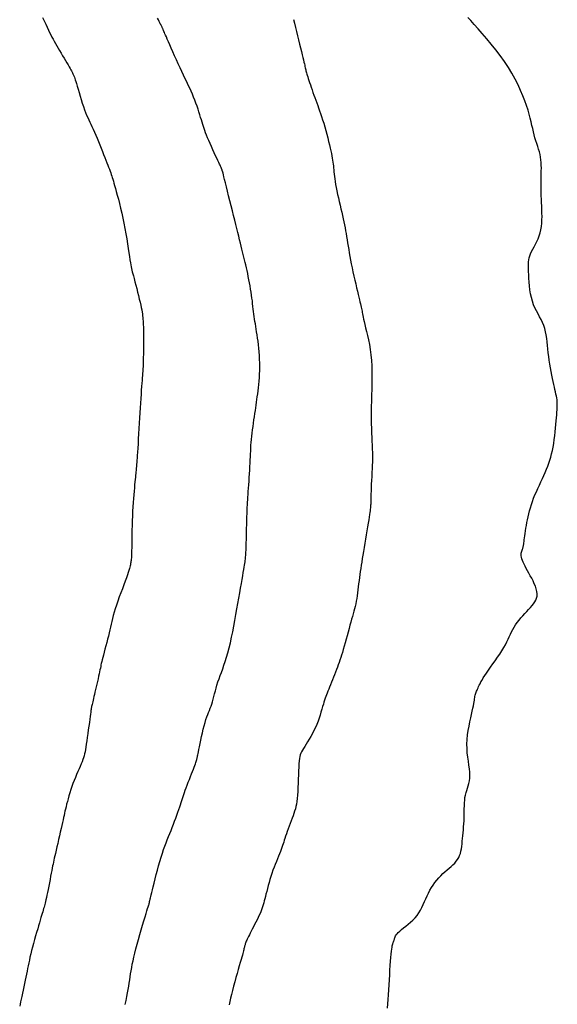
# Model space of a CAD drawing. Header units: millimetres. Extents: x 32690613 to 32693367, y 5343692 to 5344708.
# Tile 119 of 256: x 32692240 to 32692251, y 5344095 to 5344115. Entities that reach past the tile are written whole.
import ezdxf

# ---------------------------------------------------------------- set-up
doc = ezdxf.new("R2010")
doc.units = ezdxf.units.MM
doc.header["$LTSCALE"] = 20
for name, color, linetype in [('02-DGM_HL_494.50', 132, 'Continuous'), ('02-DGM_HL_495.00', 142, 'Continuous'), ('02-DGM_HL_495.50', 152, 'Continuous'), ('02-DGM_HL_496.00', 162, 'Continuous')]:
    doc.layers.add(name, color=color, linetype=linetype)

msp = doc.modelspace()

# ---------------------------------------------------------------- linework, layer by layer
at = {"layer": '02-DGM_HL_494.50', "elevation": 494.5, "flags": 128}
msp.add_lwpolyline([(32692248.003, 5344094.752), (32692248.01, 5344094.841), (32692248.017, 5344094.935), (32692248.024, 5344095.031), (32692248.03, 5344095.131), (32692248.036, 5344095.234), (32692248.042, 5344095.337), (32692248.049, 5344095.439), (32692248.055, 5344095.537), (32692248.062, 5344095.631), (32692248.068, 5344095.719), (32692248.074, 5344095.798), (32692248.08, 5344095.866), (32692248.086, 5344095.923), (32692248.091, 5344095.969), (32692248.097, 5344096.006), (32692248.102, 5344096.035), (32692248.106, 5344096.057), (32692248.111, 5344096.074), (32692248.115, 5344096.087), (32692248.119, 5344096.098), (32692248.123, 5344096.107), (32692248.126, 5344096.116), (32692248.129, 5344096.124), (32692248.132, 5344096.133), (32692248.135, 5344096.142), (32692248.138, 5344096.151), (32692248.142, 5344096.162), (32692248.145, 5344096.173), (32692248.149, 5344096.187), (32692248.154, 5344096.202), (32692248.161, 5344096.22), (32692248.171, 5344096.239), (32692248.185, 5344096.26), (32692248.203, 5344096.284), (32692248.226, 5344096.31), (32692248.256, 5344096.338), (32692248.292, 5344096.369), (32692248.334, 5344096.403), (32692248.379, 5344096.439), (32692248.427, 5344096.478), (32692248.476, 5344096.52), (32692248.524, 5344096.564), (32692248.57, 5344096.612), (32692248.612, 5344096.662), (32692248.649, 5344096.715), (32692248.682, 5344096.77), (32692248.712, 5344096.827), (32692248.739, 5344096.886), (32692248.765, 5344096.945), (32692248.79, 5344097.004), (32692248.817, 5344097.063), (32692248.845, 5344097.121), (32692248.875, 5344097.178), (32692248.908, 5344097.233), (32692248.943, 5344097.286), (32692248.979, 5344097.338), (32692249.018, 5344097.387), (32692249.058, 5344097.434), (32692249.099, 5344097.478), (32692249.142, 5344097.521), (32692249.185, 5344097.56), (32692249.228, 5344097.597), (32692249.27, 5344097.633), (32692249.311, 5344097.668), (32692249.349, 5344097.703), (32692249.385, 5344097.738), (32692249.417, 5344097.774), (32692249.445, 5344097.812), (32692249.468, 5344097.851), (32692249.486, 5344097.893), (32692249.501, 5344097.937), (32692249.512, 5344097.983), (32692249.521, 5344098.031), (32692249.529, 5344098.081), (32692249.535, 5344098.133), (32692249.541, 5344098.187), (32692249.546, 5344098.243), (32692249.552, 5344098.3), (32692249.558, 5344098.359), (32692249.563, 5344098.419), (32692249.568, 5344098.481), (32692249.572, 5344098.543), (32692249.576, 5344098.605), (32692249.578, 5344098.668), (32692249.58, 5344098.73), (32692249.581, 5344098.792), (32692249.582, 5344098.854), (32692249.583, 5344098.914), (32692249.586, 5344098.973), (32692249.59, 5344099.029), (32692249.596, 5344099.084), (32692249.605, 5344099.136), (32692249.617, 5344099.185), (32692249.631, 5344099.232), (32692249.646, 5344099.279), (32692249.661, 5344099.326), (32692249.675, 5344099.374), (32692249.686, 5344099.425), (32692249.693, 5344099.48), (32692249.696, 5344099.54), (32692249.693, 5344099.605), (32692249.686, 5344099.676), (32692249.676, 5344099.752), (32692249.665, 5344099.832), (32692249.654, 5344099.916), (32692249.644, 5344100.003), (32692249.638, 5344100.092), (32692249.636, 5344100.184), (32692249.641, 5344100.277), (32692249.65, 5344100.37), (32692249.663, 5344100.462), (32692249.679, 5344100.552), (32692249.696, 5344100.638), (32692249.714, 5344100.719), (32692249.731, 5344100.794), (32692249.746, 5344100.861), (32692249.759, 5344100.92), (32692249.769, 5344100.971), (32692249.776, 5344101.015), (32692249.783, 5344101.053), (32692249.788, 5344101.086), (32692249.792, 5344101.115), (32692249.796, 5344101.14), (32692249.8, 5344101.163), (32692249.805, 5344101.185), (32692249.811, 5344101.206), (32692249.818, 5344101.227), (32692249.825, 5344101.247), (32692249.834, 5344101.268), (32692249.843, 5344101.289), (32692249.853, 5344101.312), (32692249.864, 5344101.336), (32692249.876, 5344101.363), (32692249.89, 5344101.392), (32692249.906, 5344101.424), (32692249.924, 5344101.46), (32692249.946, 5344101.499), (32692249.971, 5344101.542), (32692250.001, 5344101.59), (32692250.036, 5344101.643), (32692250.076, 5344101.702), (32692250.12, 5344101.764), (32692250.166, 5344101.83), (32692250.214, 5344101.897), (32692250.262, 5344101.966), (32692250.309, 5344102.034), (32692250.353, 5344102.1), (32692250.392, 5344102.165), (32692250.426, 5344102.225), (32692250.455, 5344102.283), (32692250.482, 5344102.337), (32692250.506, 5344102.389), (32692250.529, 5344102.44), (32692250.552, 5344102.489), (32692250.577, 5344102.538), (32692250.605, 5344102.586), (32692250.636, 5344102.634), (32692250.67, 5344102.682), (32692250.707, 5344102.729), (32692250.746, 5344102.776), (32692250.785, 5344102.822), (32692250.825, 5344102.867), (32692250.865, 5344102.91), (32692250.903, 5344102.952), (32692250.94, 5344102.991), (32692250.973, 5344103.03), (32692251.004, 5344103.068), (32692251.03, 5344103.105), (32692251.051, 5344103.144), (32692251.067, 5344103.184), (32692251.076, 5344103.226), (32692251.078, 5344103.271), (32692251.073, 5344103.32), (32692251.06, 5344103.371), (32692251.042, 5344103.425), (32692251.02, 5344103.479), (32692250.994, 5344103.535), (32692250.966, 5344103.59), (32692250.937, 5344103.643), (32692250.909, 5344103.696), (32692250.882, 5344103.745), (32692250.856, 5344103.793), (32692250.832, 5344103.837), (32692250.811, 5344103.879), (32692250.793, 5344103.919), (32692250.777, 5344103.956), (32692250.765, 5344103.991), (32692250.757, 5344104.023), (32692250.753, 5344104.053), (32692250.751, 5344104.081), (32692250.753, 5344104.106), (32692250.757, 5344104.129), (32692250.762, 5344104.15), (32692250.768, 5344104.169), (32692250.775, 5344104.187), (32692250.781, 5344104.202), (32692250.786, 5344104.216), (32692250.79, 5344104.23), (32692250.794, 5344104.244), (32692250.798, 5344104.258), (32692250.801, 5344104.275), (32692250.804, 5344104.295), (32692250.807, 5344104.319), (32692250.811, 5344104.348), (32692250.815, 5344104.382), (32692250.82, 5344104.421), (32692250.826, 5344104.465), (32692250.832, 5344104.513), (32692250.84, 5344104.565), (32692250.848, 5344104.619), (32692250.857, 5344104.676), (32692250.867, 5344104.734), (32692250.879, 5344104.793), (32692250.891, 5344104.853), (32692250.906, 5344104.915), (32692250.921, 5344104.977), (32692250.939, 5344105.041), (32692250.959, 5344105.105), (32692250.981, 5344105.17), (32692251.006, 5344105.236), (32692251.033, 5344105.303), (32692251.062, 5344105.37), (32692251.092, 5344105.438), (32692251.124, 5344105.505), (32692251.155, 5344105.572), (32692251.186, 5344105.639), (32692251.217, 5344105.704), (32692251.245, 5344105.768), (32692251.272, 5344105.831), (32692251.296, 5344105.894), (32692251.319, 5344105.956), (32692251.34, 5344106.018), (32692251.359, 5344106.082), (32692251.376, 5344106.148), (32692251.392, 5344106.216), (32692251.406, 5344106.288), (32692251.418, 5344106.363), (32692251.43, 5344106.442), (32692251.44, 5344106.521), (32692251.449, 5344106.6), (32692251.457, 5344106.678), (32692251.464, 5344106.754), (32692251.47, 5344106.825), (32692251.476, 5344106.891), (32692251.481, 5344106.95), (32692251.485, 5344107.004), (32692251.489, 5344107.053), (32692251.491, 5344107.098), (32692251.492, 5344107.14), (32692251.492, 5344107.18), (32692251.49, 5344107.218), (32692251.487, 5344107.257), (32692251.481, 5344107.296), (32692251.474, 5344107.336), (32692251.465, 5344107.378), (32692251.456, 5344107.422), (32692251.444, 5344107.47), (32692251.432, 5344107.52), (32692251.42, 5344107.575), (32692251.406, 5344107.635), (32692251.393, 5344107.699), (32692251.379, 5344107.768), (32692251.365, 5344107.84), (32692251.351, 5344107.916), (32692251.338, 5344107.993), (32692251.326, 5344108.071), (32692251.315, 5344108.149), (32692251.306, 5344108.227), (32692251.297, 5344108.303), (32692251.29, 5344108.378), (32692251.282, 5344108.451), (32692251.274, 5344108.522), (32692251.263, 5344108.591), (32692251.251, 5344108.659), (32692251.234, 5344108.724), (32692251.214, 5344108.787), (32692251.19, 5344108.847), (32692251.161, 5344108.907), (32692251.13, 5344108.965), (32692251.098, 5344109.024), (32692251.065, 5344109.085), (32692251.034, 5344109.148), (32692251.006, 5344109.214), (32692250.98, 5344109.284), (32692250.96, 5344109.359), (32692250.943, 5344109.438), (32692250.931, 5344109.519), (32692250.921, 5344109.6), (32692250.914, 5344109.679), (32692250.909, 5344109.756), (32692250.906, 5344109.829), (32692250.903, 5344109.895), (32692250.901, 5344109.953), (32692250.899, 5344110.006), (32692250.9, 5344110.053), (32692250.902, 5344110.096), (32692250.907, 5344110.137), (32692250.915, 5344110.177), (32692250.926, 5344110.218), (32692250.942, 5344110.259), (32692250.963, 5344110.304), (32692250.987, 5344110.352), (32692251.014, 5344110.402), (32692251.042, 5344110.455), (32692251.07, 5344110.51), (32692251.096, 5344110.568), (32692251.12, 5344110.628), (32692251.14, 5344110.69), (32692251.155, 5344110.754), (32692251.166, 5344110.82), (32692251.173, 5344110.888), (32692251.176, 5344110.957), (32692251.178, 5344111.026), (32692251.177, 5344111.097), (32692251.175, 5344111.168), (32692251.172, 5344111.239), (32692251.169, 5344111.311), (32692251.167, 5344111.382), (32692251.164, 5344111.452), (32692251.162, 5344111.522), (32692251.161, 5344111.591), (32692251.16, 5344111.658), (32692251.159, 5344111.723), (32692251.16, 5344111.787), (32692251.161, 5344111.849), (32692251.163, 5344111.908), (32692251.164, 5344111.966), (32692251.165, 5344112.023), (32692251.164, 5344112.079), (32692251.162, 5344112.134), (32692251.157, 5344112.189), (32692251.149, 5344112.244), (32692251.138, 5344112.299), (32692251.124, 5344112.354), (32692251.108, 5344112.41), (32692251.09, 5344112.467), (32692251.072, 5344112.525), (32692251.053, 5344112.583), (32692251.034, 5344112.643), (32692251.017, 5344112.704), (32692251.001, 5344112.767), (32692250.987, 5344112.832), (32692250.971, 5344112.9), (32692250.955, 5344112.971), (32692250.937, 5344113.046), (32692250.916, 5344113.127), (32692250.892, 5344113.213), (32692250.862, 5344113.305), (32692250.827, 5344113.403), (32692250.786, 5344113.508), (32692250.739, 5344113.618), (32692250.686, 5344113.732), (32692250.627, 5344113.849), (32692250.561, 5344113.969), (32692250.488, 5344114.09), (32692250.408, 5344114.212), (32692250.321, 5344114.333), (32692250.23, 5344114.453), (32692250.136, 5344114.57), (32692250.042, 5344114.681), (32692249.951, 5344114.787), (32692249.864, 5344114.885), (32692249.783, 5344114.974), (32692249.713, 5344115.052), (32692249.653, 5344115.119)], dxfattribs=at)
at = {"layer": '02-DGM_HL_495.00', "elevation": 495, "flags": 128}
msp.add_lwpolyline([(32692246.071, 5344115.077), (32692246.091, 5344114.998), (32692246.112, 5344114.914), (32692246.134, 5344114.828), (32692246.156, 5344114.74), (32692246.178, 5344114.654), (32692246.199, 5344114.57), (32692246.219, 5344114.49), (32692246.237, 5344114.416), (32692246.253, 5344114.35), (32692246.267, 5344114.292), (32692246.278, 5344114.243), (32692246.288, 5344114.201), (32692246.297, 5344114.165), (32692246.303, 5344114.134), (32692246.309, 5344114.108), (32692246.315, 5344114.084), (32692246.32, 5344114.063), (32692246.324, 5344114.042), (32692246.329, 5344114.022), (32692246.335, 5344114.001), (32692246.341, 5344113.979), (32692246.348, 5344113.955), (32692246.356, 5344113.928), (32692246.365, 5344113.898), (32692246.376, 5344113.863), (32692246.389, 5344113.824), (32692246.403, 5344113.78), (32692246.419, 5344113.733), (32692246.436, 5344113.683), (32692246.454, 5344113.631), (32692246.472, 5344113.577), (32692246.492, 5344113.523), (32692246.511, 5344113.47), (32692246.531, 5344113.417), (32692246.55, 5344113.364), (32692246.57, 5344113.311), (32692246.59, 5344113.257), (32692246.61, 5344113.201), (32692246.631, 5344113.142), (32692246.651, 5344113.08), (32692246.672, 5344113.014), (32692246.693, 5344112.944), (32692246.715, 5344112.87), (32692246.736, 5344112.794), (32692246.756, 5344112.717), (32692246.775, 5344112.642), (32692246.794, 5344112.568), (32692246.811, 5344112.498), (32692246.826, 5344112.433), (32692246.84, 5344112.374), (32692246.851, 5344112.321), (32692246.861, 5344112.272), (32692246.869, 5344112.227), (32692246.877, 5344112.185), (32692246.883, 5344112.145), (32692246.888, 5344112.105), (32692246.892, 5344112.066), (32692246.896, 5344112.027), (32692246.899, 5344111.986), (32692246.903, 5344111.944), (32692246.907, 5344111.899), (32692246.912, 5344111.851), (32692246.919, 5344111.8), (32692246.927, 5344111.745), (32692246.937, 5344111.686), (32692246.949, 5344111.621), (32692246.963, 5344111.552), (32692246.979, 5344111.481), (32692246.996, 5344111.407), (32692247.013, 5344111.333), (32692247.031, 5344111.259), (32692247.048, 5344111.185), (32692247.065, 5344111.114), (32692247.08, 5344111.046), (32692247.094, 5344110.981), (32692247.108, 5344110.918), (32692247.12, 5344110.856), (32692247.132, 5344110.795), (32692247.143, 5344110.735), (32692247.154, 5344110.674), (32692247.165, 5344110.613), (32692247.175, 5344110.55), (32692247.185, 5344110.485), (32692247.196, 5344110.419), (32692247.207, 5344110.351), (32692247.218, 5344110.28), (32692247.231, 5344110.207), (32692247.245, 5344110.131), (32692247.26, 5344110.052), (32692247.277, 5344109.97), (32692247.294, 5344109.886), (32692247.313, 5344109.803), (32692247.332, 5344109.72), (32692247.351, 5344109.639), (32692247.369, 5344109.562), (32692247.386, 5344109.49), (32692247.402, 5344109.424), (32692247.416, 5344109.366), (32692247.428, 5344109.315), (32692247.439, 5344109.269), (32692247.449, 5344109.229), (32692247.457, 5344109.194), (32692247.464, 5344109.162), (32692247.47, 5344109.132), (32692247.476, 5344109.105), (32692247.481, 5344109.078), (32692247.486, 5344109.052), (32692247.491, 5344109.023), (32692247.497, 5344108.992), (32692247.505, 5344108.956), (32692247.514, 5344108.914), (32692247.525, 5344108.865), (32692247.538, 5344108.808), (32692247.555, 5344108.741), (32692247.573, 5344108.665), (32692247.592, 5344108.582), (32692247.612, 5344108.49), (32692247.631, 5344108.393), (32692247.648, 5344108.29), (32692247.663, 5344108.182), (32692247.674, 5344108.07), (32692247.681, 5344107.955), (32692247.685, 5344107.838), (32692247.685, 5344107.719), (32692247.684, 5344107.599), (32692247.681, 5344107.478), (32692247.677, 5344107.357), (32692247.674, 5344107.237), (32692247.671, 5344107.117), (32692247.67, 5344107), (32692247.67, 5344106.885), (32692247.671, 5344106.775), (32692247.674, 5344106.671), (32692247.676, 5344106.573), (32692247.679, 5344106.484), (32692247.683, 5344106.405), (32692247.686, 5344106.336), (32692247.689, 5344106.28), (32692247.691, 5344106.232), (32692247.693, 5344106.191), (32692247.695, 5344106.154), (32692247.695, 5344106.117), (32692247.696, 5344106.077), (32692247.695, 5344106.033), (32692247.693, 5344105.979), (32692247.691, 5344105.916), (32692247.688, 5344105.844), (32692247.684, 5344105.766), (32692247.68, 5344105.684), (32692247.676, 5344105.603), (32692247.672, 5344105.523), (32692247.669, 5344105.448), (32692247.666, 5344105.381), (32692247.664, 5344105.323), (32692247.662, 5344105.274), (32692247.661, 5344105.233), (32692247.661, 5344105.198), (32692247.66, 5344105.167), (32692247.66, 5344105.14), (32692247.659, 5344105.115), (32692247.658, 5344105.091), (32692247.656, 5344105.067), (32692247.654, 5344105.041), (32692247.651, 5344105.012), (32692247.647, 5344104.979), (32692247.642, 5344104.941), (32692247.635, 5344104.898), (32692247.627, 5344104.847), (32692247.618, 5344104.789), (32692247.607, 5344104.722), (32692247.595, 5344104.647), (32692247.582, 5344104.567), (32692247.568, 5344104.483), (32692247.553, 5344104.397), (32692247.539, 5344104.31), (32692247.525, 5344104.225), (32692247.511, 5344104.144), (32692247.498, 5344104.067), (32692247.486, 5344103.994), (32692247.474, 5344103.924), (32692247.464, 5344103.858), (32692247.454, 5344103.793), (32692247.444, 5344103.73), (32692247.435, 5344103.668), (32692247.427, 5344103.605), (32692247.419, 5344103.542), (32692247.411, 5344103.478), (32692247.403, 5344103.415), (32692247.396, 5344103.352), (32692247.388, 5344103.29), (32692247.38, 5344103.23), (32692247.371, 5344103.172), (32692247.361, 5344103.117), (32692247.351, 5344103.064), (32692247.339, 5344103.013), (32692247.327, 5344102.963), (32692247.314, 5344102.913), (32692247.3, 5344102.862), (32692247.285, 5344102.808), (32692247.268, 5344102.752), (32692247.251, 5344102.691), (32692247.233, 5344102.625), (32692247.214, 5344102.556), (32692247.194, 5344102.484), (32692247.174, 5344102.41), (32692247.154, 5344102.336), (32692247.134, 5344102.264), (32692247.115, 5344102.195), (32692247.096, 5344102.129), (32692247.078, 5344102.068), (32692247.061, 5344102.012), (32692247.044, 5344101.959), (32692247.027, 5344101.908), (32692247.01, 5344101.859), (32692246.993, 5344101.811), (32692246.975, 5344101.763), (32692246.957, 5344101.713), (32692246.937, 5344101.662), (32692246.917, 5344101.609), (32692246.896, 5344101.556), (32692246.875, 5344101.504), (32692246.854, 5344101.452), (32692246.834, 5344101.402), (32692246.815, 5344101.354), (32692246.797, 5344101.31), (32692246.781, 5344101.27), (32692246.766, 5344101.232), (32692246.752, 5344101.196), (32692246.738, 5344101.16), (32692246.725, 5344101.124), (32692246.712, 5344101.087), (32692246.699, 5344101.046), (32692246.686, 5344101.001), (32692246.671, 5344100.952), (32692246.655, 5344100.898), (32692246.638, 5344100.84), (32692246.62, 5344100.779), (32692246.599, 5344100.717), (32692246.577, 5344100.653), (32692246.552, 5344100.588), (32692246.524, 5344100.524), (32692246.494, 5344100.461), (32692246.462, 5344100.4), (32692246.429, 5344100.34), (32692246.396, 5344100.284), (32692246.363, 5344100.23), (32692246.332, 5344100.181), (32692246.303, 5344100.135), (32692246.278, 5344100.094), (32692246.256, 5344100.058), (32692246.238, 5344100.025), (32692246.223, 5344099.993), (32692246.212, 5344099.961), (32692246.202, 5344099.925), (32692246.195, 5344099.884), (32692246.189, 5344099.836), (32692246.184, 5344099.778), (32692246.181, 5344099.71), (32692246.177, 5344099.634), (32692246.175, 5344099.551), (32692246.172, 5344099.464), (32692246.169, 5344099.376), (32692246.165, 5344099.29), (32692246.161, 5344099.207), (32692246.156, 5344099.131), (32692246.149, 5344099.063), (32692246.142, 5344099.002), (32692246.133, 5344098.948), (32692246.123, 5344098.898), (32692246.111, 5344098.85), (32692246.097, 5344098.804), (32692246.082, 5344098.758), (32692246.066, 5344098.71), (32692246.047, 5344098.658), (32692246.027, 5344098.605), (32692246.007, 5344098.55), (32692245.986, 5344098.495), (32692245.966, 5344098.44), (32692245.946, 5344098.386), (32692245.928, 5344098.336), (32692245.911, 5344098.288), (32692245.896, 5344098.245), (32692245.884, 5344098.205), (32692245.872, 5344098.167), (32692245.86, 5344098.131), (32692245.849, 5344098.095), (32692245.836, 5344098.058), (32692245.822, 5344098.018), (32692245.807, 5344097.976), (32692245.788, 5344097.929), (32692245.768, 5344097.879), (32692245.746, 5344097.826), (32692245.722, 5344097.769), (32692245.699, 5344097.711), (32692245.675, 5344097.65), (32692245.651, 5344097.588), (32692245.629, 5344097.525), (32692245.608, 5344097.461), (32692245.588, 5344097.398), (32692245.57, 5344097.335), (32692245.553, 5344097.273), (32692245.537, 5344097.213), (32692245.522, 5344097.156), (32692245.508, 5344097.101), (32692245.496, 5344097.05), (32692245.484, 5344097.003), (32692245.473, 5344096.959), (32692245.462, 5344096.917), (32692245.451, 5344096.877), (32692245.439, 5344096.837), (32692245.425, 5344096.798), (32692245.41, 5344096.756), (32692245.392, 5344096.713), (32692245.371, 5344096.667), (32692245.349, 5344096.619), (32692245.325, 5344096.57), (32692245.3, 5344096.521), (32692245.275, 5344096.472), (32692245.25, 5344096.424), (32692245.226, 5344096.378), (32692245.204, 5344096.336), (32692245.184, 5344096.297), (32692245.166, 5344096.262), (32692245.15, 5344096.23), (32692245.136, 5344096.201), (32692245.124, 5344096.175), (32692245.113, 5344096.151), (32692245.104, 5344096.13), (32692245.096, 5344096.11), (32692245.089, 5344096.091), (32692245.083, 5344096.074), (32692245.078, 5344096.058), (32692245.073, 5344096.042), (32692245.069, 5344096.026), (32692245.065, 5344096.01), (32692245.061, 5344095.993), (32692245.056, 5344095.975), (32692245.052, 5344095.956), (32692245.046, 5344095.934), (32692245.04, 5344095.909), (32692245.032, 5344095.879), (32692245.022, 5344095.844), (32692245.01, 5344095.802), (32692244.996, 5344095.753), (32692244.98, 5344095.694), (32692244.96, 5344095.626), (32692244.939, 5344095.551), (32692244.915, 5344095.469), (32692244.891, 5344095.383), (32692244.867, 5344095.295), (32692244.843, 5344095.207), (32692244.82, 5344095.121), (32692244.8, 5344095.039), (32692244.781, 5344094.962), (32692244.765, 5344094.89), (32692244.75, 5344094.822)], dxfattribs=at)
at = {"layer": '02-DGM_HL_495.50', "elevation": 495.5, "flags": 128}
msp.add_lwpolyline([(32692242.617, 5344094.83), (32692242.635, 5344094.914), (32692242.651, 5344094.993), (32692242.665, 5344095.067), (32692242.677, 5344095.138), (32692242.688, 5344095.205), (32692242.698, 5344095.27), (32692242.708, 5344095.334), (32692242.717, 5344095.397), (32692242.727, 5344095.46), (32692242.737, 5344095.524), (32692242.749, 5344095.59), (32692242.762, 5344095.658), (32692242.777, 5344095.73), (32692242.794, 5344095.806), (32692242.813, 5344095.887), (32692242.835, 5344095.975), (32692242.86, 5344096.068), (32692242.887, 5344096.166), (32692242.916, 5344096.266), (32692242.944, 5344096.365), (32692242.973, 5344096.46), (32692243, 5344096.549), (32692243.024, 5344096.63), (32692243.046, 5344096.7), (32692243.063, 5344096.757), (32692243.077, 5344096.801), (32692243.087, 5344096.836), (32692243.095, 5344096.861), (32692243.101, 5344096.88), (32692243.105, 5344096.893), (32692243.107, 5344096.902), (32692243.109, 5344096.909), (32692243.11, 5344096.915), (32692243.112, 5344096.921), (32692243.113, 5344096.927), (32692243.114, 5344096.933), (32692243.115, 5344096.94), (32692243.117, 5344096.947), (32692243.118, 5344096.954), (32692243.12, 5344096.963), (32692243.123, 5344096.973), (32692243.126, 5344096.985), (32692243.13, 5344097.001), (32692243.136, 5344097.022), (32692243.143, 5344097.05), (32692243.152, 5344097.085), (32692243.163, 5344097.13), (32692243.177, 5344097.185), (32692243.193, 5344097.251), (32692243.212, 5344097.327), (32692243.233, 5344097.41), (32692243.255, 5344097.499), (32692243.279, 5344097.59), (32692243.303, 5344097.682), (32692243.328, 5344097.772), (32692243.354, 5344097.858), (32692243.38, 5344097.939), (32692243.405, 5344098.014), (32692243.431, 5344098.085), (32692243.456, 5344098.152), (32692243.481, 5344098.217), (32692243.507, 5344098.281), (32692243.532, 5344098.344), (32692243.557, 5344098.407), (32692243.582, 5344098.471), (32692243.607, 5344098.535), (32692243.631, 5344098.599), (32692243.655, 5344098.663), (32692243.677, 5344098.724), (32692243.698, 5344098.783), (32692243.717, 5344098.839), (32692243.735, 5344098.89), (32692243.751, 5344098.937), (32692243.765, 5344098.981), (32692243.778, 5344099.022), (32692243.791, 5344099.063), (32692243.804, 5344099.103), (32692243.818, 5344099.144), (32692243.833, 5344099.188), (32692243.85, 5344099.235), (32692243.869, 5344099.286), (32692243.89, 5344099.341), (32692243.912, 5344099.398), (32692243.934, 5344099.456), (32692243.956, 5344099.513), (32692243.978, 5344099.568), (32692243.998, 5344099.62), (32692244.017, 5344099.667), (32692244.032, 5344099.708), (32692244.046, 5344099.745), (32692244.057, 5344099.776), (32692244.066, 5344099.803), (32692244.074, 5344099.826), (32692244.08, 5344099.846), (32692244.085, 5344099.863), (32692244.09, 5344099.878), (32692244.093, 5344099.892), (32692244.096, 5344099.905), (32692244.099, 5344099.92), (32692244.103, 5344099.938), (32692244.107, 5344099.96), (32692244.113, 5344099.989), (32692244.12, 5344100.025), (32692244.129, 5344100.071), (32692244.14, 5344100.127), (32692244.153, 5344100.192), (32692244.167, 5344100.263), (32692244.184, 5344100.337), (32692244.201, 5344100.414), (32692244.219, 5344100.489), (32692244.237, 5344100.561), (32692244.256, 5344100.628), (32692244.275, 5344100.688), (32692244.293, 5344100.741), (32692244.312, 5344100.789), (32692244.33, 5344100.834), (32692244.347, 5344100.876), (32692244.364, 5344100.918), (32692244.38, 5344100.961), (32692244.396, 5344101.006), (32692244.41, 5344101.054), (32692244.425, 5344101.105), (32692244.438, 5344101.159), (32692244.453, 5344101.216), (32692244.468, 5344101.275), (32692244.484, 5344101.335), (32692244.501, 5344101.397), (32692244.521, 5344101.46), (32692244.543, 5344101.524), (32692244.566, 5344101.589), (32692244.591, 5344101.657), (32692244.618, 5344101.728), (32692244.644, 5344101.803), (32692244.672, 5344101.883), (32692244.699, 5344101.969), (32692244.726, 5344102.061), (32692244.752, 5344102.161), (32692244.777, 5344102.266), (32692244.801, 5344102.377), (32692244.824, 5344102.491), (32692244.847, 5344102.608), (32692244.869, 5344102.726), (32692244.89, 5344102.844), (32692244.911, 5344102.96), (32692244.931, 5344103.073), (32692244.95, 5344103.183), (32692244.968, 5344103.288), (32692244.986, 5344103.388), (32692245.002, 5344103.481), (32692245.016, 5344103.567), (32692245.029, 5344103.644), (32692245.041, 5344103.712), (32692245.051, 5344103.77), (32692245.059, 5344103.819), (32692245.066, 5344103.861), (32692245.072, 5344103.896), (32692245.077, 5344103.927), (32692245.081, 5344103.955), (32692245.084, 5344103.981), (32692245.087, 5344104.007), (32692245.09, 5344104.033), (32692245.092, 5344104.061), (32692245.095, 5344104.092), (32692245.097, 5344104.127), (32692245.099, 5344104.166), (32692245.101, 5344104.211), (32692245.103, 5344104.262), (32692245.104, 5344104.321), (32692245.106, 5344104.387), (32692245.108, 5344104.46), (32692245.11, 5344104.537), (32692245.111, 5344104.617), (32692245.113, 5344104.697), (32692245.115, 5344104.776), (32692245.117, 5344104.852), (32692245.119, 5344104.923), (32692245.121, 5344104.987), (32692245.124, 5344105.046), (32692245.127, 5344105.101), (32692245.13, 5344105.154), (32692245.133, 5344105.206), (32692245.136, 5344105.259), (32692245.14, 5344105.315), (32692245.144, 5344105.375), (32692245.149, 5344105.44), (32692245.154, 5344105.51), (32692245.159, 5344105.584), (32692245.164, 5344105.659), (32692245.169, 5344105.735), (32692245.174, 5344105.811), (32692245.179, 5344105.885), (32692245.182, 5344105.956), (32692245.186, 5344106.022), (32692245.188, 5344106.086), (32692245.191, 5344106.147), (32692245.194, 5344106.206), (32692245.197, 5344106.264), (32692245.2, 5344106.323), (32692245.205, 5344106.383), (32692245.21, 5344106.444), (32692245.217, 5344106.508), (32692245.224, 5344106.574), (32692245.233, 5344106.642), (32692245.242, 5344106.71), (32692245.251, 5344106.778), (32692245.261, 5344106.846), (32692245.271, 5344106.911), (32692245.281, 5344106.975), (32692245.29, 5344107.036), (32692245.298, 5344107.094), (32692245.307, 5344107.151), (32692245.315, 5344107.208), (32692245.323, 5344107.265), (32692245.33, 5344107.322), (32692245.338, 5344107.381), (32692245.345, 5344107.442), (32692245.353, 5344107.507), (32692245.36, 5344107.574), (32692245.366, 5344107.643), (32692245.372, 5344107.715), (32692245.377, 5344107.788), (32692245.38, 5344107.863), (32692245.381, 5344107.939), (32692245.381, 5344108.015), (32692245.378, 5344108.092), (32692245.374, 5344108.168), (32692245.368, 5344108.244), (32692245.361, 5344108.318), (32692245.353, 5344108.391), (32692245.344, 5344108.461), (32692245.334, 5344108.528), (32692245.325, 5344108.592), (32692245.316, 5344108.653), (32692245.307, 5344108.71), (32692245.298, 5344108.764), (32692245.29, 5344108.817), (32692245.282, 5344108.868), (32692245.274, 5344108.918), (32692245.267, 5344108.969), (32692245.26, 5344109.019), (32692245.253, 5344109.071), (32692245.247, 5344109.125), (32692245.241, 5344109.179), (32692245.234, 5344109.235), (32692245.228, 5344109.292), (32692245.22, 5344109.35), (32692245.212, 5344109.41), (32692245.203, 5344109.472), (32692245.193, 5344109.535), (32692245.182, 5344109.598), (32692245.171, 5344109.663), (32692245.158, 5344109.727), (32692245.145, 5344109.791), (32692245.132, 5344109.853), (32692245.119, 5344109.914), (32692245.106, 5344109.973), (32692245.093, 5344110.03), (32692245.08, 5344110.084), (32692245.068, 5344110.138), (32692245.055, 5344110.191), (32692245.042, 5344110.245), (32692245.028, 5344110.3), (32692245.014, 5344110.357), (32692244.999, 5344110.417), (32692244.983, 5344110.481), (32692244.966, 5344110.549), (32692244.948, 5344110.621), (32692244.929, 5344110.697), (32692244.909, 5344110.777), (32692244.888, 5344110.862), (32692244.866, 5344110.952), (32692244.842, 5344111.047), (32692244.817, 5344111.146), (32692244.792, 5344111.248), (32692244.766, 5344111.35), (32692244.741, 5344111.45), (32692244.717, 5344111.546), (32692244.695, 5344111.635), (32692244.675, 5344111.715), (32692244.658, 5344111.784), (32692244.644, 5344111.839), (32692244.633, 5344111.882), (32692244.625, 5344111.915), (32692244.619, 5344111.939), (32692244.614, 5344111.956), (32692244.611, 5344111.967), (32692244.609, 5344111.975), (32692244.607, 5344111.98), (32692244.606, 5344111.985), (32692244.604, 5344111.99), (32692244.603, 5344111.995), (32692244.601, 5344111.999), (32692244.599, 5344112.004), (32692244.597, 5344112.009), (32692244.595, 5344112.015), (32692244.593, 5344112.021), (32692244.59, 5344112.027), (32692244.586, 5344112.035), (32692244.581, 5344112.046), (32692244.574, 5344112.061), (32692244.565, 5344112.08), (32692244.553, 5344112.104), (32692244.538, 5344112.136), (32692244.52, 5344112.175), (32692244.498, 5344112.222), (32692244.473, 5344112.276), (32692244.446, 5344112.336), (32692244.417, 5344112.398), (32692244.388, 5344112.462), (32692244.36, 5344112.526), (32692244.333, 5344112.588), (32692244.308, 5344112.646), (32692244.287, 5344112.699), (32692244.268, 5344112.747), (32692244.252, 5344112.792), (32692244.237, 5344112.835), (32692244.223, 5344112.878), (32692244.209, 5344112.92), (32692244.196, 5344112.965), (32692244.181, 5344113.012), (32692244.166, 5344113.063), (32692244.149, 5344113.118), (32692244.131, 5344113.175), (32692244.112, 5344113.234), (32692244.092, 5344113.295), (32692244.07, 5344113.357), (32692244.047, 5344113.42), (32692244.022, 5344113.482), (32692243.997, 5344113.543), (32692243.97, 5344113.604), (32692243.941, 5344113.665), (32692243.911, 5344113.728), (32692243.88, 5344113.792), (32692243.848, 5344113.859), (32692243.814, 5344113.93), (32692243.778, 5344114.004), (32692243.742, 5344114.083), (32692243.704, 5344114.165), (32692243.667, 5344114.247), (32692243.63, 5344114.33), (32692243.594, 5344114.41), (32692243.561, 5344114.486), (32692243.531, 5344114.556), (32692243.504, 5344114.618), (32692243.48, 5344114.671), (32692243.461, 5344114.716), (32692243.445, 5344114.753), (32692243.432, 5344114.784), (32692243.421, 5344114.809), (32692243.412, 5344114.83), (32692243.405, 5344114.847), (32692243.398, 5344114.861), (32692243.393, 5344114.874), (32692243.387, 5344114.886), (32692243.382, 5344114.897), (32692243.377, 5344114.908), (32692243.372, 5344114.918), (32692243.367, 5344114.93), (32692243.361, 5344114.942), (32692243.354, 5344114.955), (32692243.346, 5344114.97), (32692243.337, 5344114.987), (32692243.326, 5344115.009), (32692243.313, 5344115.035), (32692243.297, 5344115.067), (32692243.277, 5344115.106)], dxfattribs=at)
at = {"layer": '02-DGM_HL_496.00', "elevation": 496, "flags": 128}
msp.add_lwpolyline([(32692240.916, 5344115.118), (32692240.95, 5344115.047), (32692240.982, 5344114.979), (32692241.012, 5344114.916), (32692241.039, 5344114.858), (32692241.064, 5344114.807), (32692241.088, 5344114.759), (32692241.111, 5344114.714), (32692241.134, 5344114.67), (32692241.158, 5344114.627), (32692241.183, 5344114.583), (32692241.209, 5344114.537), (32692241.238, 5344114.488), (32692241.268, 5344114.436), (32692241.3, 5344114.384), (32692241.331, 5344114.331), (32692241.362, 5344114.28), (32692241.392, 5344114.23), (32692241.419, 5344114.183), (32692241.444, 5344114.141), (32692241.465, 5344114.103), (32692241.484, 5344114.07), (32692241.499, 5344114.042), (32692241.512, 5344114.017), (32692241.523, 5344113.995), (32692241.532, 5344113.977), (32692241.54, 5344113.96), (32692241.547, 5344113.946), (32692241.553, 5344113.933), (32692241.559, 5344113.919), (32692241.565, 5344113.905), (32692241.572, 5344113.887), (32692241.58, 5344113.865), (32692241.589, 5344113.837), (32692241.601, 5344113.801), (32692241.614, 5344113.757), (32692241.63, 5344113.703), (32692241.648, 5344113.641), (32692241.668, 5344113.573), (32692241.69, 5344113.501), (32692241.712, 5344113.428), (32692241.735, 5344113.355), (32692241.758, 5344113.285), (32692241.78, 5344113.22), (32692241.802, 5344113.162), (32692241.823, 5344113.109), (32692241.845, 5344113.061), (32692241.866, 5344113.014), (32692241.887, 5344112.968), (32692241.91, 5344112.922), (32692241.933, 5344112.873), (32692241.957, 5344112.82), (32692241.983, 5344112.761), (32692242.01, 5344112.699), (32692242.038, 5344112.633), (32692242.066, 5344112.565), (32692242.094, 5344112.496), (32692242.121, 5344112.428), (32692242.148, 5344112.361), (32692242.173, 5344112.298), (32692242.196, 5344112.238), (32692242.218, 5344112.183), (32692242.239, 5344112.131), (32692242.258, 5344112.083), (32692242.275, 5344112.039), (32692242.291, 5344111.997), (32692242.305, 5344111.959), (32692242.318, 5344111.923), (32692242.33, 5344111.89), (32692242.34, 5344111.858), (32692242.35, 5344111.826), (32692242.361, 5344111.791), (32692242.372, 5344111.754), (32692242.384, 5344111.711), (32692242.398, 5344111.661), (32692242.414, 5344111.604), (32692242.432, 5344111.538), (32692242.452, 5344111.463), (32692242.475, 5344111.38), (32692242.498, 5344111.291), (32692242.521, 5344111.196), (32692242.545, 5344111.096), (32692242.568, 5344110.993), (32692242.591, 5344110.887), (32692242.611, 5344110.779), (32692242.631, 5344110.672), (32692242.648, 5344110.567), (32692242.664, 5344110.465), (32692242.679, 5344110.369), (32692242.692, 5344110.281), (32692242.704, 5344110.201), (32692242.714, 5344110.133), (32692242.723, 5344110.077), (32692242.73, 5344110.031), (32692242.738, 5344109.992), (32692242.745, 5344109.957), (32692242.753, 5344109.924), (32692242.762, 5344109.889), (32692242.772, 5344109.85), (32692242.784, 5344109.804), (32692242.799, 5344109.749), (32692242.816, 5344109.686), (32692242.834, 5344109.618), (32692242.852, 5344109.546), (32692242.871, 5344109.472), (32692242.889, 5344109.4), (32692242.906, 5344109.329), (32692242.922, 5344109.264), (32692242.935, 5344109.206), (32692242.946, 5344109.153), (32692242.955, 5344109.106), (32692242.962, 5344109.063), (32692242.968, 5344109.023), (32692242.973, 5344108.985), (32692242.977, 5344108.949), (32692242.981, 5344108.913), (32692242.984, 5344108.877), (32692242.986, 5344108.84), (32692242.988, 5344108.801), (32692242.99, 5344108.759), (32692242.991, 5344108.714), (32692242.992, 5344108.665), (32692242.993, 5344108.611), (32692242.993, 5344108.551), (32692242.993, 5344108.486), (32692242.993, 5344108.416), (32692242.992, 5344108.343), (32692242.991, 5344108.269), (32692242.99, 5344108.196), (32692242.988, 5344108.125), (32692242.987, 5344108.058), (32692242.984, 5344107.996), (32692242.982, 5344107.941), (32692242.979, 5344107.892), (32692242.976, 5344107.846), (32692242.973, 5344107.802), (32692242.969, 5344107.756), (32692242.966, 5344107.709), (32692242.961, 5344107.657), (32692242.957, 5344107.598), (32692242.952, 5344107.531), (32692242.947, 5344107.456), (32692242.942, 5344107.374), (32692242.936, 5344107.286), (32692242.93, 5344107.193), (32692242.924, 5344107.094), (32692242.918, 5344106.991), (32692242.912, 5344106.885), (32692242.905, 5344106.776), (32692242.898, 5344106.667), (32692242.892, 5344106.559), (32692242.885, 5344106.455), (32692242.879, 5344106.356), (32692242.873, 5344106.265), (32692242.868, 5344106.184), (32692242.864, 5344106.115), (32692242.86, 5344106.059), (32692242.857, 5344106.015), (32692242.854, 5344105.982), (32692242.852, 5344105.957), (32692242.85, 5344105.94), (32692242.849, 5344105.928), (32692242.848, 5344105.919), (32692242.847, 5344105.913), (32692242.847, 5344105.907), (32692242.846, 5344105.9), (32692242.846, 5344105.893), (32692242.845, 5344105.885), (32692242.845, 5344105.874), (32692242.844, 5344105.861), (32692242.842, 5344105.846), (32692242.841, 5344105.827), (32692242.839, 5344105.804), (32692242.836, 5344105.777), (32692242.833, 5344105.745), (32692242.829, 5344105.709), (32692242.825, 5344105.668), (32692242.821, 5344105.622), (32692242.816, 5344105.57), (32692242.81, 5344105.513), (32692242.804, 5344105.45), (32692242.798, 5344105.381), (32692242.792, 5344105.307), (32692242.786, 5344105.229), (32692242.779, 5344105.145), (32692242.774, 5344105.058), (32692242.769, 5344104.967), (32692242.764, 5344104.872), (32692242.76, 5344104.774), (32692242.758, 5344104.674), (32692242.755, 5344104.576), (32692242.753, 5344104.479), (32692242.752, 5344104.387), (32692242.751, 5344104.301), (32692242.749, 5344104.223), (32692242.748, 5344104.155), (32692242.746, 5344104.098), (32692242.744, 5344104.051), (32692242.742, 5344104.013), (32692242.74, 5344103.981), (32692242.737, 5344103.955), (32692242.734, 5344103.932), (32692242.731, 5344103.912), (32692242.727, 5344103.892), (32692242.723, 5344103.87), (32692242.718, 5344103.847), (32692242.711, 5344103.82), (32692242.703, 5344103.789), (32692242.693, 5344103.753), (32692242.679, 5344103.71), (32692242.662, 5344103.659), (32692242.641, 5344103.601), (32692242.617, 5344103.533), (32692242.588, 5344103.457), (32692242.558, 5344103.376), (32692242.526, 5344103.292), (32692242.494, 5344103.207), (32692242.464, 5344103.122), (32692242.435, 5344103.039), (32692242.409, 5344102.962), (32692242.388, 5344102.891), (32692242.369, 5344102.825), (32692242.354, 5344102.763), (32692242.34, 5344102.704), (32692242.327, 5344102.647), (32692242.315, 5344102.589), (32692242.302, 5344102.531), (32692242.288, 5344102.469), (32692242.272, 5344102.404), (32692242.255, 5344102.337), (32692242.237, 5344102.268), (32692242.219, 5344102.2), (32692242.2, 5344102.134), (32692242.183, 5344102.071), (32692242.167, 5344102.013), (32692242.153, 5344101.961), (32692242.142, 5344101.916), (32692242.133, 5344101.877), (32692242.125, 5344101.842), (32692242.118, 5344101.809), (32692242.112, 5344101.778), (32692242.105, 5344101.746), (32692242.098, 5344101.711), (32692242.09, 5344101.671), (32692242.081, 5344101.626), (32692242.07, 5344101.577), (32692242.058, 5344101.524), (32692242.046, 5344101.469), (32692242.033, 5344101.412), (32692242.02, 5344101.356), (32692242.007, 5344101.302), (32692241.995, 5344101.251), (32692241.984, 5344101.204), (32692241.974, 5344101.16), (32692241.964, 5344101.121), (32692241.956, 5344101.085), (32692241.948, 5344101.053), (32692241.941, 5344101.024), (32692241.935, 5344100.998), (32692241.93, 5344100.976), (32692241.926, 5344100.956), (32692241.923, 5344100.937), (32692241.919, 5344100.918), (32692241.916, 5344100.896), (32692241.912, 5344100.871), (32692241.907, 5344100.839), (32692241.902, 5344100.8), (32692241.896, 5344100.752), (32692241.888, 5344100.693), (32692241.879, 5344100.626), (32692241.869, 5344100.553), (32692241.858, 5344100.476), (32692241.848, 5344100.397), (32692241.837, 5344100.321), (32692241.827, 5344100.247), (32692241.817, 5344100.181), (32692241.808, 5344100.122), (32692241.8, 5344100.07), (32692241.792, 5344100.024), (32692241.783, 5344099.982), (32692241.773, 5344099.942), (32692241.762, 5344099.903), (32692241.748, 5344099.863), (32692241.732, 5344099.821), (32692241.713, 5344099.775), (32692241.692, 5344099.725), (32692241.668, 5344099.673), (32692241.644, 5344099.617), (32692241.618, 5344099.559), (32692241.593, 5344099.499), (32692241.567, 5344099.437), (32692241.543, 5344099.374), (32692241.52, 5344099.31), (32692241.498, 5344099.246), (32692241.478, 5344099.183), (32692241.46, 5344099.12), (32692241.443, 5344099.06), (32692241.427, 5344099.002), (32692241.413, 5344098.946), (32692241.4, 5344098.895), (32692241.389, 5344098.848), (32692241.379, 5344098.803), (32692241.369, 5344098.76), (32692241.36, 5344098.717), (32692241.35, 5344098.672), (32692241.34, 5344098.624), (32692241.328, 5344098.571), (32692241.315, 5344098.512), (32692241.299, 5344098.445), (32692241.283, 5344098.372), (32692241.265, 5344098.296), (32692241.247, 5344098.219), (32692241.229, 5344098.142), (32692241.211, 5344098.068), (32692241.195, 5344097.999), (32692241.181, 5344097.936), (32692241.168, 5344097.883), (32692241.158, 5344097.836), (32692241.149, 5344097.795), (32692241.141, 5344097.756), (32692241.133, 5344097.717), (32692241.125, 5344097.677), (32692241.116, 5344097.634), (32692241.107, 5344097.584), (32692241.096, 5344097.527), (32692241.084, 5344097.465), (32692241.071, 5344097.398), (32692241.058, 5344097.329), (32692241.044, 5344097.26), (32692241.031, 5344097.194), (32692241.019, 5344097.131), (32692241.007, 5344097.075), (32692240.997, 5344097.026), (32692240.987, 5344096.984), (32692240.979, 5344096.948), (32692240.971, 5344096.916), (32692240.963, 5344096.887), (32692240.956, 5344096.859), (32692240.948, 5344096.832), (32692240.939, 5344096.803), (32692240.93, 5344096.772), (32692240.921, 5344096.738), (32692240.91, 5344096.701), (32692240.898, 5344096.66), (32692240.885, 5344096.615), (32692240.87, 5344096.565), (32692240.854, 5344096.51), (32692240.837, 5344096.45), (32692240.818, 5344096.384), (32692240.797, 5344096.313), (32692240.776, 5344096.239), (32692240.755, 5344096.164), (32692240.734, 5344096.087), (32692240.713, 5344096.012), (32692240.694, 5344095.939), (32692240.676, 5344095.869), (32692240.66, 5344095.804), (32692240.647, 5344095.743), (32692240.634, 5344095.684), (32692240.622, 5344095.627), (32692240.611, 5344095.571), (32692240.6, 5344095.514), (32692240.589, 5344095.455), (32692240.577, 5344095.394), (32692240.564, 5344095.329), (32692240.55, 5344095.262), (32692240.535, 5344095.194), (32692240.521, 5344095.126), (32692240.506, 5344095.06), (32692240.493, 5344094.996), (32692240.48, 5344094.937), (32692240.468, 5344094.884), (32692240.458, 5344094.837), (32692240.449, 5344094.795)], dxfattribs=at)

doc.saveas('drawing.dxf')
